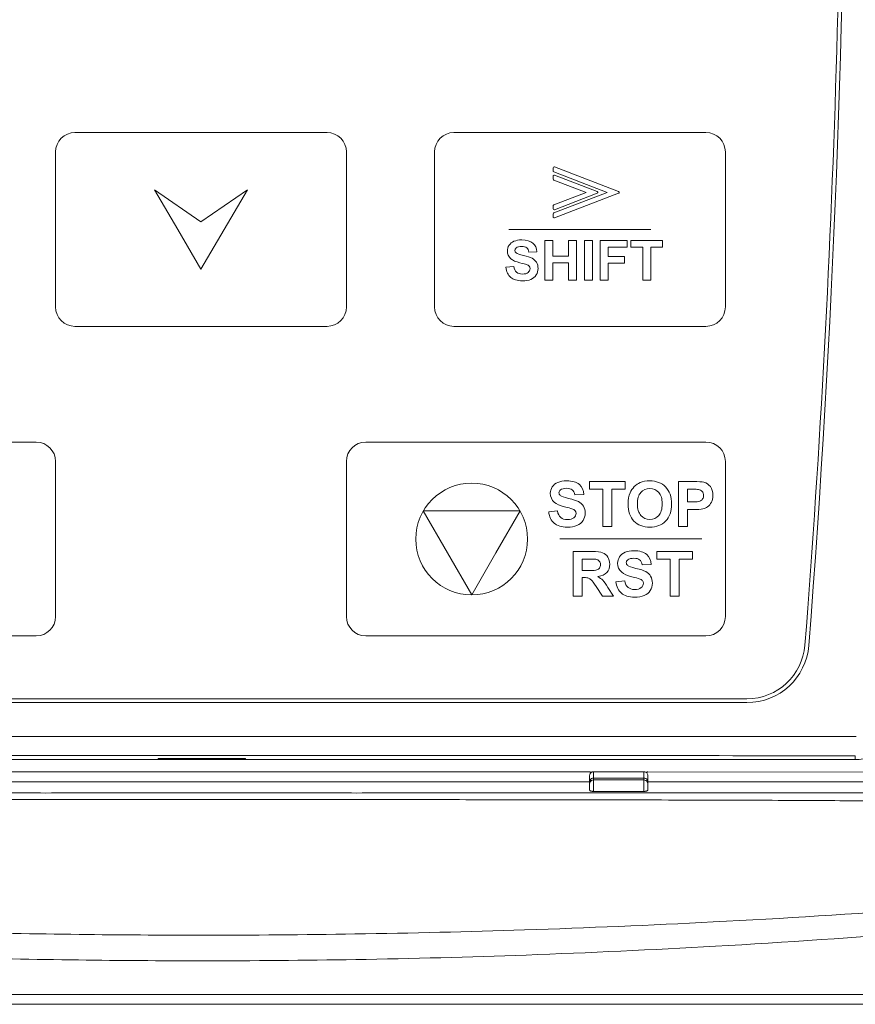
# Model space of a CAD drawing. Header units: millimetres. Extents: x -473 to 23648, y -382 to 1866.
# Tile 88 of 256: x 3739 to 3782, y 84 to 135. Entities that reach past the tile are written whole.
import ezdxf

# ---------------------------------------------------------------- set-up
doc = ezdxf.new("R2010")
doc.units = ezdxf.units.MM
doc.header["$LTSCALE"] = 80
doc.layers.get('0').update_dxf_attribs({"linetype": 'CONTINUOUS'})

msp = doc.modelspace()

# ---------------------------------------------------------------- linework, layer by layer
at = {"linetype": 'Continuous', "lineweight": 0}
for p, q in [((3719.831, 99.785), (3776.054, 99.785)), ((3776.054, 99.585), (3719.831, 99.585)), ((3714.195, 97.844), (3781.69, 97.844)), ((3714.243, 96.646), (3781.643, 96.646)), ((3750.193, 96.702), (3745.693, 96.702)), ((3745.693, 96.702), (3745.693, 96.667)), ((3745.693, 96.667), (3750.193, 96.667)), ((3745.943, 96.693), (3749.943, 96.693)), ((3750.193, 96.667), (3750.193, 96.702)), ((3781.643, 96.646), (3781.643, 96.844)), ((3767.943, 96.015), (3727.943, 96.015)), ((3768.143, 95.005), (3768.143, 96.02)), ((3768.143, 96.02), (3770.743, 96.02)), ((3770.743, 96.02), (3770.743, 95.005)), ((3782.443, 96.003), (3770.943, 96.015)), ((3767.943, 95.072), (3767.943, 95.818)), ((3768.143, 95.689), (3770.743, 95.689)), ((3768.143, 95.598), (3770.743, 95.598)), ((3770.943, 95.818), (3770.943, 95.072)), ((3767.943, 95.503), (3727.943, 95.503)), ((3768.143, 95.005), (3770.743, 95.005)), ((3782.443, 95.503), (3770.943, 95.503)), ((3674.995, 84.52), (3820.89, 84.52)), ((3674.995, 84.02), (3820.89, 84.02))]:
    msp.add_line(p, q, dxfattribs=at)
for centre, radius, start, end in [((3158.343, 151.12), 622.8, 355.525768, 4.48928), ((3158.343, 151.12), 622.6, 355.525768, 1.182237), ((3776.054, 102.785), 3, 270, 355.5258), ((3776.054, 102.785), 3.2, 270, 355.5258), ((3781.643, 98.618), 1.972, 270, 0), ((3768.143, 95.82), 0.2, 102.3289, 113.9043), ((3768.143, 95.82), 0.2, 90.0106, 102.3123), ((3770.743, 95.82), 0.2, 66.0892, 89.9995)]:
    msp.add_arc(centre, radius, start, end, dxfattribs=at)
at = {"lineweight": 0}
for points, knots in [([(3741.401, 128.998), (3741.401, 128.998), (3754.401, 128.998), (3754.401, 128.998), (3754.401, 128.998), (3754.951, 128.998), (3755.401, 128.548), (3755.401, 127.998), (3755.401, 127.998), (3755.401, 127.998), (3755.401, 119.998), (3755.401, 119.998), (3755.401, 119.998), (3755.401, 119.448), (3754.951, 118.998), (3754.401, 118.998), (3754.401, 118.998), (3754.401, 118.998), (3741.401, 118.998), (3741.401, 118.998), (3741.401, 118.998), (3740.851, 118.998), (3740.401, 119.448), (3740.401, 119.998), (3740.401, 119.998), (3740.401, 119.998), (3740.401, 127.998), (3740.401, 127.998), (3740.401, 127.998), (3740.401, 128.548), (3740.851, 128.998), (3741.401, 128.998)], [0, 0, 0, 0, 0.125, 0.125, 0.125, 0.125, 0.25, 0.25, 0.25, 0.25, 0.375, 0.375, 0.375, 0.375, 0.5, 0.5, 0.5, 0.5, 0.625, 0.625, 0.625, 0.625, 0.75, 0.75, 0.75, 0.75, 0.875, 0.875, 0.875, 0.875, 1, 1, 1, 1]), ([(3760.943, 128.998), (3760.943, 128.998), (3773.943, 128.998), (3773.943, 128.998), (3773.943, 128.998), (3774.493, 128.998), (3774.943, 128.548), (3774.943, 127.998), (3774.943, 127.998), (3774.943, 127.998), (3774.943, 119.998), (3774.943, 119.998), (3774.943, 119.998), (3774.943, 119.448), (3774.493, 118.998), (3773.943, 118.998), (3773.943, 118.998), (3773.943, 118.998), (3760.943, 118.998), (3760.943, 118.998), (3760.943, 118.998), (3760.393, 118.998), (3759.943, 119.448), (3759.943, 119.998), (3759.943, 119.998), (3759.943, 119.998), (3759.943, 127.998), (3759.943, 127.998), (3759.943, 127.998), (3759.943, 128.548), (3760.393, 128.998), (3760.943, 128.998)], [0, 0, 0, 0, 0.125, 0.125, 0.125, 0.125, 0.25, 0.25, 0.25, 0.25, 0.375, 0.375, 0.375, 0.375, 0.5, 0.5, 0.5, 0.5, 0.625, 0.625, 0.625, 0.625, 0.75, 0.75, 0.75, 0.75, 0.875, 0.875, 0.875, 0.875, 1, 1, 1, 1]), ([(3766.063, 124.635), (3766.063, 124.635), (3766.063, 124.808), (3766.063, 124.808), (3766.063, 124.808), (3766.063, 124.828), (3766.077, 124.845), (3766.096, 124.85), (3766.096, 124.85), (3766.096, 124.85), (3768.852, 125.908), (3768.852, 125.908), (3768.852, 125.908), (3768.852, 125.908), (3766.092, 126.967), (3766.092, 126.967), (3766.092, 126.967), (3766.073, 126.974), (3766.062, 126.992), (3766.063, 127.01), (3766.063, 127.01), (3766.063, 127.01), (3766.063, 127.18), (3766.063, 127.18), (3766.063, 127.18), (3766.063, 127.204), (3766.083, 127.224), (3766.107, 127.224), (3766.107, 127.224), (3766.113, 127.224), (3766.119, 127.222), (3766.125, 127.22), (3766.125, 127.22), (3766.125, 127.22), (3769.436, 125.949), (3769.436, 125.949), (3769.436, 125.949), (3769.459, 125.94), (3769.47, 125.915), (3769.461, 125.892), (3769.461, 125.892), (3769.457, 125.88), (3769.447, 125.871), (3769.436, 125.867), (3769.436, 125.867), (3769.436, 125.867), (3769.436, 125.867), (3769.436, 125.867), (3769.436, 125.867), (3769.436, 125.867), (3766.123, 124.595), (3766.123, 124.595), (3766.123, 124.595), (3766.1, 124.586), (3766.075, 124.597), (3766.066, 124.62), (3766.066, 124.62), (3766.064, 124.625), (3766.063, 124.63), (3766.063, 124.635), (3766.063, 124.635), (3766.063, 124.635), (3766.063, 124.635), (3766.063, 124.635)], [0, 0, 0, 0, 0.0625, 0.0625, 0.0625, 0.0625, 0.125, 0.125, 0.125, 0.125, 0.1875, 0.1875, 0.1875, 0.1875, 0.25, 0.25, 0.25, 0.25, 0.3125, 0.3125, 0.3125, 0.3125, 0.375, 0.375, 0.375, 0.375, 0.4375, 0.4375, 0.4375, 0.4375, 0.5, 0.5, 0.5, 0.5, 0.5625, 0.5625, 0.5625, 0.5625, 0.625, 0.625, 0.625, 0.625, 0.6875, 0.6875, 0.6875, 0.6875, 0.75, 0.75, 0.75, 0.75, 0.8125, 0.8125, 0.8125, 0.8125, 0.875, 0.875, 0.875, 0.875, 0.9375, 0.9375, 0.9375, 0.9375, 1, 1, 1, 1]), ([(3768.34, 125.867), (3768.34, 125.867), (3766.127, 125.017), (3766.127, 125.017), (3766.127, 125.017), (3766.121, 125.014), (3766.114, 125.012), (3766.107, 125.012), (3766.107, 125.012), (3766.083, 125.012), (3766.063, 125.032), (3766.063, 125.056), (3766.063, 125.056), (3766.063, 125.056), (3766.063, 125.228), (3766.063, 125.228), (3766.063, 125.228), (3766.063, 125.228), (3766.063, 125.228), (3766.063, 125.228), (3766.063, 125.228), (3766.064, 125.246), (3766.074, 125.262), (3766.092, 125.269), (3766.092, 125.269), (3766.092, 125.269), (3767.756, 125.908), (3767.756, 125.908), (3767.756, 125.908), (3767.756, 125.908), (3766.093, 126.546), (3766.093, 126.546), (3766.093, 126.546), (3766.076, 126.552), (3766.063, 126.568), (3766.063, 126.587), (3766.063, 126.587), (3766.063, 126.587), (3766.063, 126.759), (3766.063, 126.759), (3766.063, 126.759), (3766.063, 126.759), (3766.063, 126.759), (3766.063, 126.759), (3766.063, 126.759), (3766.063, 126.764), (3766.064, 126.77), (3766.066, 126.775), (3766.066, 126.775), (3766.075, 126.797), (3766.1, 126.809), (3766.123, 126.8), (3766.123, 126.8), (3766.123, 126.8), (3768.34, 125.949), (3768.34, 125.949), (3768.34, 125.949), (3768.34, 125.949), (3768.34, 125.949), (3768.34, 125.949), (3768.34, 125.949), (3768.352, 125.944), (3768.361, 125.936), (3768.366, 125.924), (3768.366, 125.924), (3768.374, 125.901), (3768.363, 125.876), (3768.34, 125.867)], [0, 0, 0, 0, 0.058824, 0.058824, 0.058824, 0.058824, 0.117647, 0.117647, 0.117647, 0.117647, 0.176471, 0.176471, 0.176471, 0.176471, 0.235294, 0.235294, 0.235294, 0.235294, 0.294118, 0.294118, 0.294118, 0.294118, 0.352941, 0.352941, 0.352941, 0.352941, 0.411765, 0.411765, 0.411765, 0.411765, 0.470588, 0.470588, 0.470588, 0.470588, 0.529412, 0.529412, 0.529412, 0.529412, 0.588235, 0.588235, 0.588235, 0.588235, 0.647059, 0.647059, 0.647059, 0.647059, 0.705882, 0.705882, 0.705882, 0.705882, 0.764706, 0.764706, 0.764706, 0.764706, 0.823529, 0.823529, 0.823529, 0.823529, 0.882353, 0.882353, 0.882353, 0.882353, 0.941176, 0.941176, 0.941176, 0.941176, 1, 1, 1, 1]), ([(3747.901, 121.957), (3747.901, 121.957), (3749.098, 123.998), (3749.098, 123.998), (3749.098, 123.998), (3749.098, 123.998), (3750.294, 126.04), (3750.294, 126.04), (3750.294, 126.04), (3750.294, 126.04), (3747.901, 124.398), (3747.901, 124.398), (3747.901, 124.398), (3747.901, 124.398), (3745.509, 126.04), (3745.509, 126.04), (3745.509, 126.04), (3745.509, 126.04), (3746.705, 123.998), (3746.705, 123.998), (3746.705, 123.998), (3746.705, 123.998), (3747.901, 121.957), (3747.901, 121.957)], [0, 0, 0, 0, 0.166667, 0.166667, 0.166667, 0.166667, 0.333333, 0.333333, 0.333333, 0.333333, 0.5, 0.5, 0.5, 0.5, 0.666667, 0.666667, 0.666667, 0.666667, 0.833333, 0.833333, 0.833333, 0.833333, 1, 1, 1, 1]), ([(3763.626, 122.047), (3763.626, 122.047), (3764.027, 122.087), (3764.027, 122.087), (3764.027, 122.087), (3764.05, 121.952), (3764.099, 121.853), (3764.173, 121.79), (3764.173, 121.79), (3764.247, 121.727), (3764.346, 121.695), (3764.472, 121.695), (3764.472, 121.695), (3764.604, 121.695), (3764.704, 121.723), (3764.771, 121.78), (3764.771, 121.78), (3764.839, 121.836), (3764.872, 121.901), (3764.872, 121.977), (3764.872, 121.977), (3764.872, 122.025), (3764.858, 122.066), (3764.83, 122.099), (3764.83, 122.099), (3764.802, 122.134), (3764.752, 122.163), (3764.681, 122.188), (3764.681, 122.188), (3764.634, 122.205), (3764.523, 122.234), (3764.352, 122.277), (3764.352, 122.277), (3764.131, 122.332), (3763.976, 122.399), (3763.887, 122.479), (3763.887, 122.479), (3763.762, 122.591), (3763.699, 122.728), (3763.699, 122.889), (3763.699, 122.889), (3763.699, 122.993), (3763.729, 123.09), (3763.788, 123.181), (3763.788, 123.181), (3763.847, 123.271), (3763.932, 123.34), (3764.042, 123.387), (3764.042, 123.387), (3764.153, 123.434), (3764.287, 123.458), (3764.444, 123.458), (3764.444, 123.458), (3764.7, 123.458), (3764.892, 123.402), (3765.022, 123.29), (3765.022, 123.29), (3765.151, 123.177), (3765.219, 123.028), (3765.226, 122.84), (3765.226, 122.84), (3765.226, 122.84), (3764.814, 122.822), (3764.814, 122.822), (3764.814, 122.822), (3764.796, 122.927), (3764.758, 123.003), (3764.7, 123.048), (3764.7, 123.048), (3764.643, 123.094), (3764.556, 123.117), (3764.44, 123.117), (3764.44, 123.117), (3764.32, 123.117), (3764.226, 123.093), (3764.159, 123.044), (3764.159, 123.044), (3764.115, 123.012), (3764.093, 122.97), (3764.093, 122.917), (3764.093, 122.917), (3764.093, 122.869), (3764.114, 122.827), (3764.154, 122.793), (3764.154, 122.793), (3764.206, 122.75), (3764.332, 122.704), (3764.533, 122.657), (3764.533, 122.657), (3764.733, 122.61), (3764.881, 122.561), (3764.977, 122.51), (3764.977, 122.51), (3765.073, 122.459), (3765.148, 122.391), (3765.203, 122.303), (3765.203, 122.303), (3765.257, 122.215), (3765.284, 122.107), (3765.284, 121.978), (3765.284, 121.978), (3765.284, 121.861), (3765.252, 121.751), (3765.187, 121.65), (3765.187, 121.65), (3765.122, 121.548), (3765.03, 121.472), (3764.911, 121.422), (3764.911, 121.422), (3764.793, 121.372), (3764.644, 121.348), (3764.467, 121.348), (3764.467, 121.348), (3764.209, 121.348), (3764.011, 121.407), (3763.873, 121.526), (3763.873, 121.526), (3763.735, 121.646), (3763.652, 121.819), (3763.626, 122.047)], [0, 0, 0, 0, 0.033333, 0.033333, 0.033333, 0.033333, 0.066667, 0.066667, 0.066667, 0.066667, 0.1, 0.1, 0.1, 0.1, 0.133333, 0.133333, 0.133333, 0.133333, 0.166667, 0.166667, 0.166667, 0.166667, 0.2, 0.2, 0.2, 0.2, 0.233333, 0.233333, 0.233333, 0.233333, 0.266667, 0.266667, 0.266667, 0.266667, 0.3, 0.3, 0.3, 0.3, 0.333333, 0.333333, 0.333333, 0.333333, 0.366667, 0.366667, 0.366667, 0.366667, 0.4, 0.4, 0.4, 0.4, 0.433333, 0.433333, 0.433333, 0.433333, 0.466667, 0.466667, 0.466667, 0.466667, 0.5, 0.5, 0.5, 0.5, 0.533333, 0.533333, 0.533333, 0.533333, 0.566667, 0.566667, 0.566667, 0.566667, 0.6, 0.6, 0.6, 0.6, 0.633333, 0.633333, 0.633333, 0.633333, 0.666667, 0.666667, 0.666667, 0.666667, 0.7, 0.7, 0.7, 0.7, 0.733333, 0.733333, 0.733333, 0.733333, 0.766667, 0.766667, 0.766667, 0.766667, 0.8, 0.8, 0.8, 0.8, 0.833333, 0.833333, 0.833333, 0.833333, 0.866667, 0.866667, 0.866667, 0.866667, 0.9, 0.9, 0.9, 0.9, 0.933333, 0.933333, 0.933333, 0.933333, 0.966667, 0.966667, 0.966667, 0.966667, 1, 1, 1, 1]), ([(3765.632, 121.384), (3765.632, 121.384), (3765.632, 123.423), (3765.632, 123.423), (3765.632, 123.423), (3765.632, 123.423), (3766.044, 123.423), (3766.044, 123.423), (3766.044, 123.423), (3766.044, 123.423), (3766.044, 122.621), (3766.044, 122.621), (3766.044, 122.621), (3766.044, 122.621), (3766.851, 122.621), (3766.851, 122.621), (3766.851, 122.621), (3766.851, 122.621), (3766.851, 123.423), (3766.851, 123.423), (3766.851, 123.423), (3766.851, 123.423), (3767.262, 123.423), (3767.262, 123.423), (3767.262, 123.423), (3767.262, 123.423), (3767.262, 121.384), (3767.262, 121.384), (3767.262, 121.384), (3767.262, 121.384), (3766.851, 121.384), (3766.851, 121.384), (3766.851, 121.384), (3766.851, 121.384), (3766.851, 122.276), (3766.851, 122.276), (3766.851, 122.276), (3766.851, 122.276), (3766.044, 122.276), (3766.044, 122.276), (3766.044, 122.276), (3766.044, 122.276), (3766.044, 121.384), (3766.044, 121.384), (3766.044, 121.384), (3766.044, 121.384), (3765.632, 121.384), (3765.632, 121.384)], [0, 0, 0, 0, 0.083333, 0.083333, 0.083333, 0.083333, 0.166667, 0.166667, 0.166667, 0.166667, 0.25, 0.25, 0.25, 0.25, 0.333333, 0.333333, 0.333333, 0.333333, 0.416667, 0.416667, 0.416667, 0.416667, 0.5, 0.5, 0.5, 0.5, 0.583333, 0.583333, 0.583333, 0.583333, 0.666667, 0.666667, 0.666667, 0.666667, 0.75, 0.75, 0.75, 0.75, 0.833333, 0.833333, 0.833333, 0.833333, 0.916667, 0.916667, 0.916667, 0.916667, 1, 1, 1, 1]), ([(3767.676, 121.384), (3767.676, 121.384), (3767.676, 123.423), (3767.676, 123.423), (3767.676, 123.423), (3767.676, 123.423), (3768.087, 123.423), (3768.087, 123.423), (3768.087, 123.423), (3768.087, 123.423), (3768.087, 121.384), (3768.087, 121.384), (3768.087, 121.384), (3768.087, 121.384), (3767.676, 121.384), (3767.676, 121.384)], [0, 0, 0, 0, 0.25, 0.25, 0.25, 0.25, 0.5, 0.5, 0.5, 0.5, 0.75, 0.75, 0.75, 0.75, 1, 1, 1, 1]), ([(3768.482, 121.384), (3768.482, 121.384), (3768.482, 123.423), (3768.482, 123.423), (3768.482, 123.423), (3768.482, 123.423), (3769.881, 123.423), (3769.881, 123.423), (3769.881, 123.423), (3769.881, 123.423), (3769.881, 123.078), (3769.881, 123.078), (3769.881, 123.078), (3769.881, 123.078), (3768.895, 123.078), (3768.895, 123.078), (3768.895, 123.078), (3768.895, 123.078), (3768.895, 122.596), (3768.895, 122.596), (3768.895, 122.596), (3768.895, 122.596), (3769.746, 122.596), (3769.746, 122.596), (3769.746, 122.596), (3769.746, 122.596), (3769.746, 122.251), (3769.746, 122.251), (3769.746, 122.251), (3769.746, 122.251), (3768.895, 122.251), (3768.895, 122.251), (3768.895, 122.251), (3768.895, 122.251), (3768.895, 121.384), (3768.895, 121.384), (3768.895, 121.384), (3768.895, 121.384), (3768.482, 121.384), (3768.482, 121.384)], [0, 0, 0, 0, 0.1, 0.1, 0.1, 0.1, 0.2, 0.2, 0.2, 0.2, 0.3, 0.3, 0.3, 0.3, 0.4, 0.4, 0.4, 0.4, 0.5, 0.5, 0.5, 0.5, 0.6, 0.6, 0.6, 0.6, 0.7, 0.7, 0.7, 0.7, 0.8, 0.8, 0.8, 0.8, 0.9, 0.9, 0.9, 0.9, 1, 1, 1, 1]), ([(3770.679, 121.384), (3770.679, 121.384), (3770.679, 123.078), (3770.679, 123.078), (3770.679, 123.078), (3770.679, 123.078), (3770.074, 123.078), (3770.074, 123.078), (3770.074, 123.078), (3770.074, 123.078), (3770.074, 123.423), (3770.074, 123.423), (3770.074, 123.423), (3770.074, 123.423), (3771.695, 123.423), (3771.695, 123.423), (3771.695, 123.423), (3771.695, 123.423), (3771.695, 123.078), (3771.695, 123.078), (3771.695, 123.078), (3771.695, 123.078), (3771.091, 123.078), (3771.091, 123.078), (3771.091, 123.078), (3771.091, 123.078), (3771.091, 121.384), (3771.091, 121.384), (3771.091, 121.384), (3771.091, 121.384), (3770.679, 121.384), (3770.679, 121.384)], [0, 0, 0, 0, 0.125, 0.125, 0.125, 0.125, 0.25, 0.25, 0.25, 0.25, 0.375, 0.375, 0.375, 0.375, 0.5, 0.5, 0.5, 0.5, 0.625, 0.625, 0.625, 0.625, 0.75, 0.75, 0.75, 0.75, 0.875, 0.875, 0.875, 0.875, 1, 1, 1, 1]), ([(3721.878, 113.026), (3721.878, 113.026), (3739.401, 113.026), (3739.401, 113.026), (3739.401, 113.026), (3739.952, 113.026), (3740.401, 112.575), (3740.401, 112.026), (3740.401, 112.026), (3740.401, 112.026), (3740.401, 104.026), (3740.401, 104.026), (3740.401, 104.026), (3740.401, 103.476), (3739.951, 103.026), (3739.401, 103.026), (3739.401, 103.026), (3739.401, 103.026), (3721.878, 103.026), (3721.878, 103.026), (3721.878, 103.026), (3721.328, 103.026), (3720.878, 103.476), (3720.878, 104.026), (3720.878, 104.026), (3720.878, 104.026), (3720.878, 112.026), (3720.878, 112.026), (3720.878, 112.026), (3720.878, 112.576), (3721.328, 113.026), (3721.878, 113.026)], [0, 0, 0, 0, 0.125, 0.125, 0.125, 0.125, 0.25, 0.25, 0.25, 0.25, 0.375, 0.375, 0.375, 0.375, 0.5, 0.5, 0.5, 0.5, 0.625, 0.625, 0.625, 0.625, 0.75, 0.75, 0.75, 0.75, 0.875, 0.875, 0.875, 0.875, 1, 1, 1, 1]), ([(3756.401, 113.028), (3756.401, 113.028), (3773.943, 113.028), (3773.943, 113.028), (3773.943, 113.028), (3774.493, 113.028), (3774.943, 112.578), (3774.943, 112.028), (3774.943, 112.028), (3774.943, 112.028), (3774.943, 104.028), (3774.943, 104.028), (3774.943, 104.028), (3774.943, 103.478), (3774.492, 103.028), (3773.943, 103.028), (3773.943, 103.028), (3773.943, 103.028), (3756.401, 103.028), (3756.401, 103.028), (3756.401, 103.028), (3755.851, 103.028), (3755.401, 103.478), (3755.401, 104.028), (3755.401, 104.028), (3755.401, 104.028), (3755.401, 112.028), (3755.401, 112.028), (3755.401, 112.028), (3755.401, 112.578), (3755.851, 113.028), (3756.401, 113.028)], [0, 0, 0, 0, 0.125, 0.125, 0.125, 0.125, 0.25, 0.25, 0.25, 0.25, 0.375, 0.375, 0.375, 0.375, 0.5, 0.5, 0.5, 0.5, 0.625, 0.625, 0.625, 0.625, 0.75, 0.75, 0.75, 0.75, 0.875, 0.875, 0.875, 0.875, 1, 1, 1, 1]), ([(3761.86, 105.14), (3760.268, 105.14), (3758.976, 106.432), (3758.976, 108.025), (3758.976, 108.025), (3758.976, 109.618), (3760.268, 110.909), (3761.86, 110.909), (3761.86, 110.909), (3763.453, 110.909), (3764.745, 109.618), (3764.745, 108.025), (3764.745, 108.025), (3764.745, 106.432), (3763.453, 105.14), (3761.86, 105.14)], [0, 0, 0, 0, 0.25, 0.25, 0.25, 0.25, 0.5, 0.5, 0.5, 0.5, 0.75, 0.75, 0.75, 0.75, 1, 1, 1, 1]), ([(3765.832, 109.428), (3765.832, 109.428), (3766.286, 109.473), (3766.286, 109.473), (3766.286, 109.473), (3766.313, 109.32), (3766.369, 109.208), (3766.453, 109.137), (3766.453, 109.137), (3766.536, 109.066), (3766.649, 109.03), (3766.791, 109.03), (3766.791, 109.03), (3766.941, 109.03), (3767.055, 109.061), (3767.13, 109.125), (3767.13, 109.125), (3767.207, 109.189), (3767.245, 109.263), (3767.245, 109.348), (3767.245, 109.348), (3767.245, 109.403), (3767.229, 109.449), (3767.197, 109.488), (3767.197, 109.488), (3767.165, 109.526), (3767.109, 109.56), (3767.029, 109.588), (3767.029, 109.588), (3766.974, 109.607), (3766.849, 109.641), (3766.655, 109.689), (3766.655, 109.689), (3766.405, 109.751), (3766.229, 109.827), (3766.129, 109.918), (3766.129, 109.918), (3765.987, 110.045), (3765.916, 110.2), (3765.916, 110.383), (3765.916, 110.383), (3765.916, 110.501), (3765.949, 110.61), (3766.016, 110.713), (3766.016, 110.713), (3766.082, 110.816), (3766.179, 110.894), (3766.304, 110.947), (3766.304, 110.947), (3766.43, 111.001), (3766.581, 111.028), (3766.759, 111.028), (3766.759, 111.028), (3767.05, 111.028), (3767.268, 110.964), (3767.415, 110.837), (3767.415, 110.837), (3767.561, 110.71), (3767.638, 110.54), (3767.646, 110.327), (3767.646, 110.327), (3767.646, 110.327), (3767.179, 110.307), (3767.179, 110.307), (3767.179, 110.307), (3767.159, 110.426), (3767.116, 110.511), (3767.05, 110.563), (3767.05, 110.563), (3766.985, 110.615), (3766.886, 110.641), (3766.755, 110.641), (3766.755, 110.641), (3766.619, 110.641), (3766.512, 110.614), (3766.436, 110.558), (3766.436, 110.558), (3766.387, 110.522), (3766.362, 110.474), (3766.362, 110.415), (3766.362, 110.415), (3766.362, 110.36), (3766.385, 110.313), (3766.431, 110.274), (3766.431, 110.274), (3766.49, 110.225), (3766.633, 110.173), (3766.86, 110.12), (3766.86, 110.12), (3767.087, 110.066), (3767.255, 110.01), (3767.364, 109.953), (3767.364, 109.953), (3767.473, 109.896), (3767.558, 109.818), (3767.62, 109.718), (3767.62, 109.718), (3767.681, 109.618), (3767.712, 109.496), (3767.712, 109.35), (3767.712, 109.35), (3767.712, 109.217), (3767.675, 109.093), (3767.601, 108.978), (3767.601, 108.978), (3767.528, 108.862), (3767.424, 108.776), (3767.289, 108.72), (3767.289, 108.72), (3767.155, 108.664), (3766.987, 108.636), (3766.786, 108.636), (3766.786, 108.636), (3766.494, 108.636), (3766.269, 108.703), (3766.113, 108.838), (3766.113, 108.838), (3765.956, 108.973), (3765.862, 109.17), (3765.832, 109.428)], [0, 0, 0, 0, 0.033333, 0.033333, 0.033333, 0.033333, 0.066667, 0.066667, 0.066667, 0.066667, 0.1, 0.1, 0.1, 0.1, 0.133333, 0.133333, 0.133333, 0.133333, 0.166667, 0.166667, 0.166667, 0.166667, 0.2, 0.2, 0.2, 0.2, 0.233333, 0.233333, 0.233333, 0.233333, 0.266667, 0.266667, 0.266667, 0.266667, 0.3, 0.3, 0.3, 0.3, 0.333333, 0.333333, 0.333333, 0.333333, 0.366667, 0.366667, 0.366667, 0.366667, 0.4, 0.4, 0.4, 0.4, 0.433333, 0.433333, 0.433333, 0.433333, 0.466667, 0.466667, 0.466667, 0.466667, 0.5, 0.5, 0.5, 0.5, 0.533333, 0.533333, 0.533333, 0.533333, 0.566667, 0.566667, 0.566667, 0.566667, 0.6, 0.6, 0.6, 0.6, 0.633333, 0.633333, 0.633333, 0.633333, 0.666667, 0.666667, 0.666667, 0.666667, 0.7, 0.7, 0.7, 0.7, 0.733333, 0.733333, 0.733333, 0.733333, 0.766667, 0.766667, 0.766667, 0.766667, 0.8, 0.8, 0.8, 0.8, 0.833333, 0.833333, 0.833333, 0.833333, 0.866667, 0.866667, 0.866667, 0.866667, 0.9, 0.9, 0.9, 0.9, 0.933333, 0.933333, 0.933333, 0.933333, 0.966667, 0.966667, 0.966667, 0.966667, 1, 1, 1, 1]), ([(3768.625, 108.677), (3768.625, 108.677), (3768.625, 110.597), (3768.625, 110.597), (3768.625, 110.597), (3768.625, 110.597), (3767.939, 110.597), (3767.939, 110.597), (3767.939, 110.597), (3767.939, 110.597), (3767.939, 110.988), (3767.939, 110.988), (3767.939, 110.988), (3767.939, 110.988), (3769.776, 110.988), (3769.776, 110.988), (3769.776, 110.988), (3769.776, 110.988), (3769.776, 110.597), (3769.776, 110.597), (3769.776, 110.597), (3769.776, 110.597), (3769.092, 110.597), (3769.092, 110.597), (3769.092, 110.597), (3769.092, 110.597), (3769.092, 108.677), (3769.092, 108.677), (3769.092, 108.677), (3769.092, 108.677), (3768.625, 108.677), (3768.625, 108.677)], [0, 0, 0, 0, 0.125, 0.125, 0.125, 0.125, 0.25, 0.25, 0.25, 0.25, 0.375, 0.375, 0.375, 0.375, 0.5, 0.5, 0.5, 0.5, 0.625, 0.625, 0.625, 0.625, 0.75, 0.75, 0.75, 0.75, 0.875, 0.875, 0.875, 0.875, 1, 1, 1, 1]), ([(3769.925, 109.818), (3769.925, 110.054), (3769.96, 110.251), (3770.03, 110.411), (3770.03, 110.411), (3770.083, 110.529), (3770.154, 110.635), (3770.245, 110.728), (3770.245, 110.728), (3770.336, 110.821), (3770.436, 110.891), (3770.544, 110.936), (3770.544, 110.936), (3770.688, 110.997), (3770.854, 111.028), (3771.042, 111.028), (3771.042, 111.028), (3771.383, 111.028), (3771.656, 110.922), (3771.86, 110.711), (3771.86, 110.711), (3772.065, 110.5), (3772.167, 110.206), (3772.167, 109.829), (3772.167, 109.829), (3772.167, 109.456), (3772.065, 109.164), (3771.862, 108.953), (3771.862, 108.953), (3771.659, 108.743), (3771.388, 108.637), (3771.049, 108.637), (3771.049, 108.637), (3770.705, 108.637), (3770.432, 108.742), (3770.229, 108.952), (3770.229, 108.952), (3770.026, 109.162), (3769.925, 109.451), (3769.925, 109.818)], [0, 0, 0, 0, 0.1, 0.1, 0.1, 0.1, 0.2, 0.2, 0.2, 0.2, 0.3, 0.3, 0.3, 0.3, 0.4, 0.4, 0.4, 0.4, 0.5, 0.5, 0.5, 0.5, 0.6, 0.6, 0.6, 0.6, 0.7, 0.7, 0.7, 0.7, 0.8, 0.8, 0.8, 0.8, 0.9, 0.9, 0.9, 0.9, 1, 1, 1, 1]), ([(3772.531, 108.677), (3772.531, 108.677), (3772.531, 110.988), (3772.531, 110.988), (3772.531, 110.988), (3772.531, 110.988), (3773.28, 110.988), (3773.28, 110.988), (3773.28, 110.988), (3773.564, 110.988), (3773.749, 110.976), (3773.835, 110.953), (3773.835, 110.953), (3773.967, 110.919), (3774.079, 110.844), (3774.168, 110.727), (3774.168, 110.727), (3774.257, 110.611), (3774.302, 110.461), (3774.302, 110.277), (3774.302, 110.277), (3774.302, 110.135), (3774.276, 110.016), (3774.225, 109.919), (3774.225, 109.919), (3774.173, 109.822), (3774.108, 109.747), (3774.028, 109.691), (3774.028, 109.691), (3773.949, 109.636), (3773.868, 109.6), (3773.786, 109.582), (3773.786, 109.582), (3773.675, 109.56), (3773.514, 109.549), (3773.302, 109.549), (3773.302, 109.549), (3773.302, 109.549), (3772.998, 109.549), (3772.998, 109.549), (3772.998, 109.549), (3772.998, 109.549), (3772.998, 108.677), (3772.998, 108.677), (3772.998, 108.677), (3772.998, 108.677), (3772.531, 108.677), (3772.531, 108.677)], [0, 0, 0, 0, 0.083333, 0.083333, 0.083333, 0.083333, 0.166667, 0.166667, 0.166667, 0.166667, 0.25, 0.25, 0.25, 0.25, 0.333333, 0.333333, 0.333333, 0.333333, 0.416667, 0.416667, 0.416667, 0.416667, 0.5, 0.5, 0.5, 0.5, 0.583333, 0.583333, 0.583333, 0.583333, 0.666667, 0.666667, 0.666667, 0.666667, 0.75, 0.75, 0.75, 0.75, 0.833333, 0.833333, 0.833333, 0.833333, 0.916667, 0.916667, 0.916667, 0.916667, 1, 1, 1, 1]), ([(3770.405, 109.834), (3770.405, 109.572), (3770.466, 109.374), (3770.587, 109.238), (3770.587, 109.238), (3770.708, 109.103), (3770.861, 109.036), (3771.047, 109.036), (3771.047, 109.036), (3771.233, 109.036), (3771.386, 109.103), (3771.505, 109.237), (3771.505, 109.237), (3771.624, 109.371), (3771.684, 109.572), (3771.684, 109.84), (3771.684, 109.84), (3771.684, 110.105), (3771.626, 110.303), (3771.51, 110.433), (3771.51, 110.433), (3771.394, 110.564), (3771.239, 110.629), (3771.047, 110.629), (3771.047, 110.629), (3770.855, 110.629), (3770.7, 110.563), (3770.582, 110.431), (3770.582, 110.431), (3770.464, 110.299), (3770.405, 110.1), (3770.405, 109.834)], [0, 0, 0, 0, 0.125, 0.125, 0.125, 0.125, 0.25, 0.25, 0.25, 0.25, 0.375, 0.375, 0.375, 0.375, 0.5, 0.5, 0.5, 0.5, 0.625, 0.625, 0.625, 0.625, 0.75, 0.75, 0.75, 0.75, 0.875, 0.875, 0.875, 0.875, 1, 1, 1, 1]), ([(3772.998, 110.597), (3772.998, 110.597), (3772.998, 109.941), (3772.998, 109.941), (3772.998, 109.941), (3772.998, 109.941), (3773.253, 109.941), (3773.253, 109.941), (3773.253, 109.941), (3773.437, 109.941), (3773.56, 109.953), (3773.622, 109.978), (3773.622, 109.978), (3773.684, 110.002), (3773.733, 110.039), (3773.768, 110.091), (3773.768, 110.091), (3773.803, 110.143), (3773.821, 110.202), (3773.821, 110.271), (3773.821, 110.271), (3773.821, 110.355), (3773.796, 110.424), (3773.747, 110.479), (3773.747, 110.479), (3773.698, 110.534), (3773.635, 110.568), (3773.559, 110.581), (3773.559, 110.581), (3773.503, 110.592), (3773.391, 110.597), (3773.223, 110.597), (3773.223, 110.597), (3773.223, 110.597), (3772.998, 110.597), (3772.998, 110.597)], [0, 0, 0, 0, 0.111111, 0.111111, 0.111111, 0.111111, 0.222222, 0.222222, 0.222222, 0.222222, 0.333333, 0.333333, 0.333333, 0.333333, 0.444444, 0.444444, 0.444444, 0.444444, 0.555556, 0.555556, 0.555556, 0.555556, 0.666667, 0.666667, 0.666667, 0.666667, 0.777778, 0.777778, 0.777778, 0.777778, 0.888889, 0.888889, 0.888889, 0.888889, 1, 1, 1, 1]), ([(3761.86, 105.14), (3761.86, 105.14), (3760.608, 107.309), (3760.608, 107.309), (3760.608, 107.309), (3760.608, 107.309), (3759.356, 109.478), (3759.356, 109.478), (3759.356, 109.478), (3759.356, 109.478), (3761.86, 109.478), (3761.86, 109.478), (3761.86, 109.478), (3761.86, 109.478), (3764.364, 109.478), (3764.364, 109.478), (3764.364, 109.478), (3764.364, 109.478), (3763.112, 107.309), (3763.112, 107.309), (3763.112, 107.309), (3763.112, 107.309), (3761.86, 105.14), (3761.86, 105.14)], [0, 0, 0, 0, 0.166667, 0.166667, 0.166667, 0.166667, 0.333333, 0.333333, 0.333333, 0.333333, 0.5, 0.5, 0.5, 0.5, 0.666667, 0.666667, 0.666667, 0.666667, 0.833333, 0.833333, 0.833333, 0.833333, 1, 1, 1, 1]), ([(3767.09, 105.069), (3767.09, 105.069), (3767.09, 107.38), (3767.09, 107.38), (3767.09, 107.38), (3767.09, 107.38), (3768.072, 107.38), (3768.072, 107.38), (3768.072, 107.38), (3768.319, 107.38), (3768.499, 107.359), (3768.611, 107.318), (3768.611, 107.318), (3768.723, 107.277), (3768.812, 107.203), (3768.88, 107.097), (3768.88, 107.097), (3768.947, 106.99), (3768.98, 106.869), (3768.98, 106.732), (3768.98, 106.732), (3768.98, 106.559), (3768.929, 106.415), (3768.828, 106.302), (3768.828, 106.302), (3768.726, 106.19), (3768.573, 106.118), (3768.37, 106.089), (3768.37, 106.089), (3768.471, 106.03), (3768.555, 105.965), (3768.62, 105.895), (3768.62, 105.895), (3768.686, 105.824), (3768.774, 105.699), (3768.886, 105.52), (3768.886, 105.52), (3768.886, 105.52), (3769.168, 105.069), (3769.168, 105.069), (3769.168, 105.069), (3769.168, 105.069), (3768.61, 105.069), (3768.61, 105.069), (3768.61, 105.069), (3768.61, 105.069), (3768.273, 105.572), (3768.273, 105.572), (3768.273, 105.572), (3768.153, 105.752), (3768.071, 105.865), (3768.027, 105.912), (3768.027, 105.912), (3767.982, 105.958), (3767.936, 105.99), (3767.886, 106.008), (3767.886, 106.008), (3767.837, 106.025), (3767.759, 106.034), (3767.651, 106.034), (3767.651, 106.034), (3767.651, 106.034), (3767.557, 106.034), (3767.557, 106.034), (3767.557, 106.034), (3767.557, 106.034), (3767.557, 105.069), (3767.557, 105.069), (3767.557, 105.069), (3767.557, 105.069), (3767.09, 105.069), (3767.09, 105.069)], [0, 0, 0, 0, 0.055556, 0.055556, 0.055556, 0.055556, 0.111111, 0.111111, 0.111111, 0.111111, 0.166667, 0.166667, 0.166667, 0.166667, 0.222222, 0.222222, 0.222222, 0.222222, 0.277778, 0.277778, 0.277778, 0.277778, 0.333333, 0.333333, 0.333333, 0.333333, 0.388889, 0.388889, 0.388889, 0.388889, 0.444444, 0.444444, 0.444444, 0.444444, 0.5, 0.5, 0.5, 0.5, 0.555556, 0.555556, 0.555556, 0.555556, 0.611111, 0.611111, 0.611111, 0.611111, 0.666667, 0.666667, 0.666667, 0.666667, 0.722222, 0.722222, 0.722222, 0.722222, 0.777778, 0.777778, 0.777778, 0.777778, 0.833333, 0.833333, 0.833333, 0.833333, 0.888889, 0.888889, 0.888889, 0.888889, 0.944444, 0.944444, 0.944444, 0.944444, 1, 1, 1, 1]), ([(3769.302, 105.821), (3769.302, 105.821), (3769.757, 105.865), (3769.757, 105.865), (3769.757, 105.865), (3769.783, 105.712), (3769.839, 105.6), (3769.923, 105.529), (3769.923, 105.529), (3770.006, 105.458), (3770.119, 105.422), (3770.261, 105.422), (3770.261, 105.422), (3770.411, 105.422), (3770.525, 105.453), (3770.601, 105.518), (3770.601, 105.518), (3770.677, 105.581), (3770.715, 105.655), (3770.715, 105.74), (3770.715, 105.74), (3770.715, 105.795), (3770.699, 105.842), (3770.667, 105.88), (3770.667, 105.88), (3770.635, 105.919), (3770.579, 105.952), (3770.499, 105.98), (3770.499, 105.98), (3770.444, 105.999), (3770.32, 106.033), (3770.125, 106.081), (3770.125, 106.081), (3769.875, 106.143), (3769.699, 106.219), (3769.599, 106.31), (3769.599, 106.31), (3769.457, 106.437), (3769.386, 106.592), (3769.386, 106.775), (3769.386, 106.775), (3769.386, 106.893), (3769.419, 107.003), (3769.486, 107.105), (3769.486, 107.105), (3769.553, 107.208), (3769.649, 107.286), (3769.774, 107.34), (3769.774, 107.34), (3769.9, 107.393), (3770.051, 107.42), (3770.229, 107.42), (3770.229, 107.42), (3770.52, 107.42), (3770.738, 107.356), (3770.885, 107.229), (3770.885, 107.229), (3771.031, 107.102), (3771.108, 106.932), (3771.116, 106.719), (3771.116, 106.719), (3771.116, 106.719), (3770.649, 106.699), (3770.649, 106.699), (3770.649, 106.699), (3770.629, 106.818), (3770.586, 106.904), (3770.52, 106.955), (3770.52, 106.955), (3770.455, 107.007), (3770.356, 107.033), (3770.225, 107.033), (3770.225, 107.033), (3770.089, 107.033), (3769.983, 107.006), (3769.906, 106.95), (3769.906, 106.95), (3769.857, 106.914), (3769.832, 106.866), (3769.832, 106.807), (3769.832, 106.807), (3769.832, 106.752), (3769.855, 106.705), (3769.901, 106.666), (3769.901, 106.666), (3769.96, 106.617), (3770.103, 106.565), (3770.33, 106.512), (3770.33, 106.512), (3770.557, 106.458), (3770.725, 106.402), (3770.834, 106.345), (3770.834, 106.345), (3770.943, 106.288), (3771.028, 106.21), (3771.09, 106.11), (3771.09, 106.11), (3771.151, 106.011), (3771.182, 105.888), (3771.182, 105.742), (3771.182, 105.742), (3771.182, 105.61), (3771.145, 105.485), (3771.071, 105.37), (3771.071, 105.37), (3770.998, 105.254), (3770.894, 105.168), (3770.759, 105.112), (3770.759, 105.112), (3770.625, 105.056), (3770.457, 105.028), (3770.256, 105.028), (3770.256, 105.028), (3769.964, 105.028), (3769.739, 105.095), (3769.583, 105.23), (3769.583, 105.23), (3769.426, 105.365), (3769.332, 105.562), (3769.302, 105.821)], [0, 0, 0, 0, 0.033333, 0.033333, 0.033333, 0.033333, 0.066667, 0.066667, 0.066667, 0.066667, 0.1, 0.1, 0.1, 0.1, 0.133333, 0.133333, 0.133333, 0.133333, 0.166667, 0.166667, 0.166667, 0.166667, 0.2, 0.2, 0.2, 0.2, 0.233333, 0.233333, 0.233333, 0.233333, 0.266667, 0.266667, 0.266667, 0.266667, 0.3, 0.3, 0.3, 0.3, 0.333333, 0.333333, 0.333333, 0.333333, 0.366667, 0.366667, 0.366667, 0.366667, 0.4, 0.4, 0.4, 0.4, 0.433333, 0.433333, 0.433333, 0.433333, 0.466667, 0.466667, 0.466667, 0.466667, 0.5, 0.5, 0.5, 0.5, 0.533333, 0.533333, 0.533333, 0.533333, 0.566667, 0.566667, 0.566667, 0.566667, 0.6, 0.6, 0.6, 0.6, 0.633333, 0.633333, 0.633333, 0.633333, 0.666667, 0.666667, 0.666667, 0.666667, 0.7, 0.7, 0.7, 0.7, 0.733333, 0.733333, 0.733333, 0.733333, 0.766667, 0.766667, 0.766667, 0.766667, 0.8, 0.8, 0.8, 0.8, 0.833333, 0.833333, 0.833333, 0.833333, 0.866667, 0.866667, 0.866667, 0.866667, 0.9, 0.9, 0.9, 0.9, 0.933333, 0.933333, 0.933333, 0.933333, 0.966667, 0.966667, 0.966667, 0.966667, 1, 1, 1, 1]), ([(3772.095, 105.069), (3772.095, 105.069), (3772.095, 106.989), (3772.095, 106.989), (3772.095, 106.989), (3772.095, 106.989), (3771.409, 106.989), (3771.409, 106.989), (3771.409, 106.989), (3771.409, 106.989), (3771.409, 107.38), (3771.409, 107.38), (3771.409, 107.38), (3771.409, 107.38), (3773.246, 107.38), (3773.246, 107.38), (3773.246, 107.38), (3773.246, 107.38), (3773.246, 106.989), (3773.246, 106.989), (3773.246, 106.989), (3773.246, 106.989), (3772.562, 106.989), (3772.562, 106.989), (3772.562, 106.989), (3772.562, 106.989), (3772.562, 105.069), (3772.562, 105.069), (3772.562, 105.069), (3772.562, 105.069), (3772.095, 105.069), (3772.095, 105.069)], [0, 0, 0, 0, 0.125, 0.125, 0.125, 0.125, 0.25, 0.25, 0.25, 0.25, 0.375, 0.375, 0.375, 0.375, 0.5, 0.5, 0.5, 0.5, 0.625, 0.625, 0.625, 0.625, 0.75, 0.75, 0.75, 0.75, 0.875, 0.875, 0.875, 0.875, 1, 1, 1, 1]), ([(3767.557, 106.403), (3767.557, 106.403), (3767.902, 106.403), (3767.902, 106.403), (3767.902, 106.403), (3768.126, 106.403), (3768.266, 106.412), (3768.322, 106.431), (3768.322, 106.431), (3768.377, 106.45), (3768.421, 106.483), (3768.452, 106.529), (3768.452, 106.529), (3768.484, 106.575), (3768.5, 106.633), (3768.5, 106.702), (3768.5, 106.702), (3768.5, 106.78), (3768.479, 106.843), (3768.437, 106.891), (3768.437, 106.891), (3768.396, 106.939), (3768.337, 106.969), (3768.261, 106.982), (3768.261, 106.982), (3768.224, 106.986), (3768.11, 106.989), (3767.921, 106.989), (3767.921, 106.989), (3767.921, 106.989), (3767.557, 106.989), (3767.557, 106.989), (3767.557, 106.989), (3767.557, 106.989), (3767.557, 106.403), (3767.557, 106.403)], [0, 0, 0, 0, 0.111111, 0.111111, 0.111111, 0.111111, 0.222222, 0.222222, 0.222222, 0.222222, 0.333333, 0.333333, 0.333333, 0.333333, 0.444444, 0.444444, 0.444444, 0.444444, 0.555556, 0.555556, 0.555556, 0.555556, 0.666667, 0.666667, 0.666667, 0.666667, 0.777778, 0.777778, 0.777778, 0.777778, 0.888889, 0.888889, 0.888889, 0.888889, 1, 1, 1, 1])]:
    msp.add_open_spline(points, degree=3, knots=knots, dxfattribs=at)
for points in [[(3763.779, 123.998), (3763.779, 123.998), (3771.106, 123.998), (3771.106, 123.998)], [(3766.404, 108.028), (3766.404, 108.028), (3773.731, 108.028), (3773.731, 108.028)]]:
    msp.add_open_spline(points, degree=3, dxfattribs=at)
at = {"linetype": 'Continuous', "lineweight": 0}
for points, start_tangent, end_tangent in [([(3714.243, 96.844), (3736.705, 96.854), (3759.18, 96.854), (3781.643, 96.844)], (1, 0.000669), (1, -0.000669)), ([(3767.978, 96.003), (3767.943, 96.015)], (-0.989628, 0.143653), (-0.862748, 0.505635)), ([(3770.943, 96.015), (3770.907, 96.003), (3770.866, 96.003)], (-0.867776, -0.496956), (-0.999342, 0.036274)), ([(3767.943, 95.818), (3767.957, 95.895), (3767.999, 95.959)], (0, 1), (0.695124, 0.718889)), ([(3767.943, 95.489), (3767.969, 95.589), (3768.043, 95.662)], (0, 1), (0.867195, 0.497969)), ([(3767.943, 95.4), (3767.969, 95.499), (3768.043, 95.571)], (0, 1), (0.869093, 0.494649)), ([(3768.062, 96.003), (3768.018, 96.003), (3767.978, 96.003)], (-1, 0), (-0.989628, 0.143653)), ([(3767.999, 95.959), (3768.062, 96.003)], (0.695124, 0.718889), (0.914183, 0.405302)), ([(3768.043, 95.662), (3768.143, 95.689)], (0.867195, 0.497969), (1, 0)), ([(3768.043, 95.571), (3768.143, 95.598)], (0.869093, 0.494649), (1, 0)), ([(3770.843, 95.662), (3770.743, 95.689)], (-0.867195, 0.497969), (-1, 0)), ([(3770.843, 95.571), (3770.743, 95.598)], (-0.869093, 0.494649), (-1, 0)), ([(3770.866, 96.003), (3770.824, 96.003)], (-0.999342, 0.036274), (-1, 0)), ([(3770.824, 96.003), (3770.886, 95.959), (3770.928, 95.895), (3770.943, 95.818)], (0.914183, -0.405302), (0, -1)), ([(3770.943, 95.489), (3770.916, 95.589), (3770.843, 95.662)], (0, 1), (-0.867195, 0.497969)), ([(3770.943, 95.4), (3770.916, 95.499), (3770.843, 95.571)], (0, 1), (-0.869093, 0.494649)), ([(3768.143, 95.005), (3768.113, 95.006), (3768.094, 95.007), (3768.079, 95.009), (3768.066, 95.011), (3768.054, 95.012), (3768.043, 95.014), (3768.033, 95.016), (3768.014, 95.021), (3767.996, 95.027), (3767.98, 95.033), (3767.966, 95.041), (3767.954, 95.05), (3767.946, 95.06), (3767.943, 95.072)], (-0.999903, 0.013909), (0, 1)), ([(3770.943, 95.072), (3770.939, 95.06), (3770.931, 95.05), (3770.919, 95.041), (3770.905, 95.033), (3770.889, 95.027), (3770.871, 95.021), (3770.852, 95.016), (3770.842, 95.014), (3770.831, 95.012), (3770.819, 95.011), (3770.806, 95.009), (3770.791, 95.007), (3770.772, 95.006), (3770.743, 95.005)], (0, -1), (-0.999903, -0.013909)), ([(3747.943, 94.584), (3745.782, 94.584), (3743.536, 94.584), (3741.291, 94.583), (3739.077, 94.581), (3736.886, 94.58), (3734.65, 94.578), (3732.278, 94.575), (3729.675, 94.572), (3726.826, 94.567), (3723.764, 94.56), (3720.742, 94.552), (3718.01, 94.542), (3715.595, 94.53), (3713.427, 94.515)], (-1, 0), (-0.999973, -0.007382)), ([(3747.943, 94.922), (3745.782, 94.922), (3743.536, 94.922), (3741.292, 94.922), (3739.078, 94.922), (3736.887, 94.923), (3734.652, 94.923), (3732.28, 94.923), (3729.677, 94.923), (3726.829, 94.924), (3723.768, 94.924), (3720.747, 94.925), (3718.018, 94.926), (3715.606, 94.927), (3713.443, 94.928)], (-1, 0), (-1, 0.000689)), ([(3782.443, 94.928), (3780.306, 94.927), (3777.98, 94.926), (3775.462, 94.925), (3772.742, 94.924), (3769.811, 94.924), (3766.689, 94.923), (3763.76, 94.923), (3761.238, 94.923), (3758.959, 94.923), (3756.77, 94.922), (3754.565, 94.922), (3752.33, 94.922), (3750.094, 94.922), (3747.943, 94.922)], (-1, -0.000689), (-1, 0)), ([(3782.458, 94.515), (3780.317, 94.529), (3777.988, 94.541), (3775.467, 94.551), (3772.747, 94.559), (3769.814, 94.565), (3766.691, 94.571), (3763.762, 94.575), (3761.24, 94.578), (3758.96, 94.58), (3756.772, 94.581), (3754.566, 94.583), (3752.331, 94.584), (3750.094, 94.584), (3747.943, 94.584)], (-0.999973, 0.007383), (-1, 0)), ([(3747.943, 87.587), (3741.62, 87.626), (3734.787, 87.757), (3727.389, 88.002), (3719.384, 88.387), (3710.711, 88.947)], (-1, 0.000003), (-0.997299, 0.073447)), ([(3785.174, 88.947), (3774.315, 88.269), (3764.589, 87.859), (3755.842, 87.648), (3747.943, 87.587)], (-0.997298, -0.073459), (-1, 0)), ([(3747.943, 86.264), (3741.591, 86.306), (3734.727, 86.45), (3727.298, 86.721), (3719.265, 87.146), (3710.567, 87.751)], (-1, 0.000004), (-0.997008, 0.077298)), ([(3785.318, 87.751), (3774.427, 87.017), (3764.664, 86.563), (3755.878, 86.33), (3747.943, 86.264)], (-0.997007, -0.077313), (-1, 0))]:
    msp.add_spline(points, degree=3, dxfattribs=dict(at, start_tangent=start_tangent, end_tangent=end_tangent))

doc.saveas('drawing.dxf')
